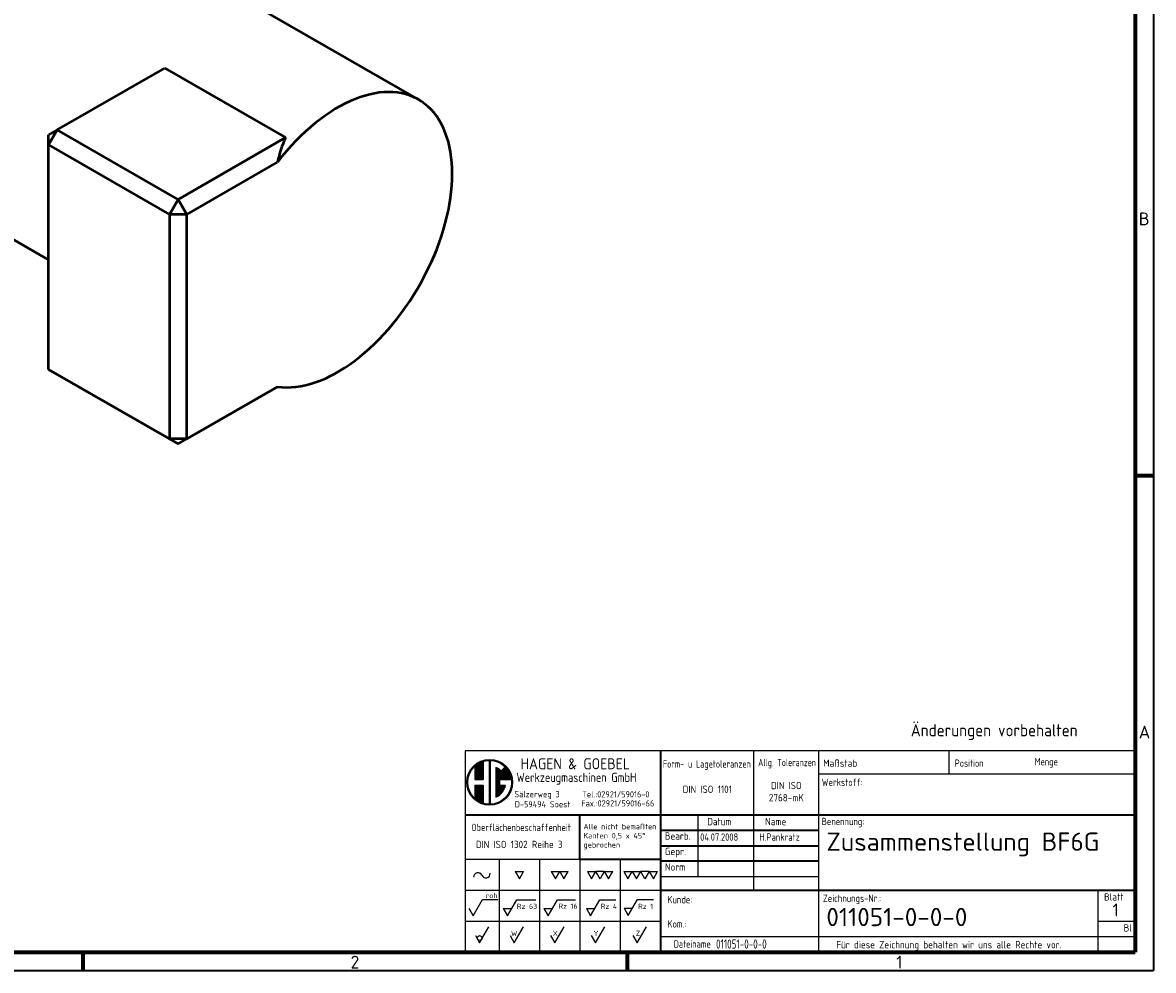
# Model space of a CAD drawing. Header units: millimetres. Extents: x 15 to 3552, y 15 to 3550.
# Tile 4 of 6: x 2626 to 3552, y 15 to 792. Entities that reach past the tile are written whole.
import ezdxf
from ezdxf.enums import TextEntityAlignment as Align

# ---------------------------------------------------------------- set-up
doc = ezdxf.new("R2010")
doc.units = ezdxf.units.MM
doc.header["$LTSCALE"] = 3
doc.layers.get('0').update_dxf_attribs({"lineweight": 25})
for name, color, linetype, lineweight in [('AM_BOR', 7, 'Continuous', 50), ('Rahmen (ISO)', 7, 'Continuous', 70), ('Sichtbar (ISO)', 7, 'Continuous', 50), ('Symbol (ISO)', 7, 'Continuous', 25), ('Titel (ISO)', 7, 'Continuous', 50)]:
    doc.layers.add(name, color=color, linetype=linetype, lineweight=lineweight)
doc.styles.add('ACDINTS_30', font='isocp.shx')
doc.styles.add('ACDINTS_31', font='isocp.shx')
doc.styles.add('ACDINTS_32', font='isocp.shx')
doc.styles.add('ACDINTS_33', font='isocp.shx')
doc.styles.add('ACDINTS_34', font='isocp.shx')
doc.styles.add('ACDINTS_35', font='isocp.shx')
doc.styles.add('ACDINTS_40', font='isocp.shx')
doc.styles.add('ACDINTS_41', font='isocp.shx')
doc.styles.add('Notiztext (DIN)', font='isocpeur.ttf')
doc.styles.get("Standard").update_dxf_attribs({"font": 'ISOCP.shx'})
doc.styles.add('TextStyle32', font='isocp.shx')
doc.styles.add('TextStyle51', font='isocp.shx', dxfattribs={"width": 0.8})
doc.styles.add('TextStyle52', font='isocp.shx', dxfattribs={"width": 0.8})
doc.styles.add('TextStyle53', font='isocp.shx')
doc.styles.add('TextStyle54', font='isocp.shx')
doc.styles.add('TextStyle55', font='isocp.shx', dxfattribs={"width": 0.8})
doc.styles.add('TextStyle56', font='isocp.shx', dxfattribs={"width": 0.8})
doc.styles.add('TextStyle59', font='isocp.shx', dxfattribs={"width": 0.8})
doc.styles.add('TextStyle60', font='isocp.shx', dxfattribs={"width": 0.8})
doc.styles.add('TextStyle61', font='isocp.shx', dxfattribs={"width": 0.8})
doc.styles.add('TextStyle62', font='isocp.shx')
doc.styles.add('TextStyle63', font='isocp.shx')
doc.styles.add('TextStyle64', font='isocp.shx', dxfattribs={"width": 0.8})
doc.styles.add('TextStyle65', font='isocp.shx', dxfattribs={"width": 0.8})

# ---------------------------------------------------------------- blocks, each defined once
blk = doc.blocks.new('Ränder Hagen+Goebel Rahmen')
at = {"layer": 'Rahmen (ISO)', "linetype": 'Continuous', "lineweight": 35}
for p in [(1184, 836), (5, 5)]:
    blk.add_line(p, (1184, 5), dxfattribs=at)
at = {"layer": 'Rahmen (ISO)'}
for p, q in [((1179, 831), (1179, 10)), ((1179, 140.17), (1184, 140.17)), ((10, 10), (1179, 10)), ((891.75, 10), (891.75, 5)), ((1040.38, 10), (1040.38, 5))]:
    blk.add_line(p, q, dxfattribs=at)
at = {"layer": 'Symbol (ISO)', "char_height": 3.5, "style": 'Notiztext (DIN)'}
for s, insert, attachment_point in [('B', (1180, 210.25), 4), ('A', (1180, 70.08), 4), ('2', (966.06, 9), 2), ('1', (1114.69, 9), 2)]:
    blk.add_mtext(s, dxfattribs=dict(at, insert=insert, attachment_point=attachment_point))
blk = doc.blocks.new('Schriftfelder Hagen+Goebel')
at = {"color": 7}
for p, q in [((294.29, 154.82), (111.41, 154.82)), ((111.41, 154.82), (111.41, 99.83)), ((294.29, 99.83), (294.29, 154.82)), ((111.41, 99.83), (294.29, 99.83))]:
    blk.add_line(p, q, dxfattribs=at)
at = {"color": 7, "linetype": 'Continuous', "lineweight": 25}
for p, q in [((114.87, 151.24), (114.87, 147.01)), ((115.13, 151.4), (115.13, 147.01)), ((115.4, 151.54), (115.4, 147.01)), ((115.67, 151.67), (115.67, 147.01)), ((115.93, 151.78), (115.93, 147.01)), ((116.2, 151.88), (116.2, 147.01)), ((116.39, 151.98), (116.39, 147.01)), ((117.99, 152.46), (117.99, 139.96)), ((118.25, 152.46), (118.25, 139.96)), ((114.07, 150.62), (114.07, 147.01)), ((114.34, 150.85), (114.34, 147.01)), ((114.6, 151.05), (114.6, 147.01)), ((119.85, 150.25), (119.85, 142.17)), ((120.12, 150.12), (120.12, 142.3)), ((120.38, 149.97), (120.38, 142.45)), ((120.65, 149.8), (120.65, 142.62)), ((120.92, 149.6), (120.92, 147.01)), ((121.18, 149.36), (121.18, 147.01)), ((121.23, 149.31), (122.36, 150.44)), ((121.45, 149.54), (121.45, 147.01)), ((121.71, 149.8), (121.71, 147.01)), ((121.98, 150.07), (121.98, 147.01)), ((122.25, 150.33), (122.25, 147.01)), ((122.51, 150.25), (122.51, 147.01)), ((122.78, 149.97), (122.78, 147.01)), ((123.04, 149.62), (123.04, 147.01)), ((123.31, 149.2), (123.31, 147.01)), ((123.58, 148.68), (123.58, 147.01)), ((114.07, 147.01), (116.39, 147.01)), ((114.07, 145.41), (114.07, 141.8)), ((114.07, 145.41), (116.39, 145.41)), ((114.34, 145.41), (114.34, 141.57)), ((114.6, 145.41), (114.6, 141.37)), ((114.87, 145.41), (114.87, 141.18)), ((115.13, 145.41), (115.13, 141.02)), ((115.4, 145.41), (115.4, 140.88)), ((115.67, 145.41), (115.67, 140.75)), ((115.93, 145.41), (115.93, 140.64)), ((116.2, 145.41), (116.2, 140.54)), ((116.39, 145.41), (116.39, 140.44)), ((120.78, 147.01), (124.06, 147.01)), ((120.78, 147.01), (120.78, 145.41)), ((120.78, 145.41), (122.44, 145.41)), ((120.92, 145.41), (120.92, 142.82)), ((121.18, 145.41), (121.18, 143.06)), ((121.45, 145.41), (121.45, 143.34)), ((121.71, 145.41), (121.71, 143.68)), ((121.98, 145.41), (121.98, 144.11)), ((122.25, 145.41), (122.25, 144.7)), ((123.84, 147.97), (123.84, 147.01)), ((111.41, 125.21), (142.75, 125.21)), ((120.75, 125.21), (120.75, 99.83)), ((131.75, 125.21), (131.75, 99.83)), ((142.75, 125.21), (142.75, 99.83)), ((153.75, 125.21), (153.75, 99.83)), ((111.41, 116.75), (164.75, 116.75)), ((111.41, 108.29), (164.75, 108.29))]:
    blk.add_line(p, q, dxfattribs=at)
at = {"color": 7, "linetype": 'Continuous', "lineweight": 35}
blk.add_line((142.75, 125.21), (164.75, 125.21), dxfattribs=at)
for p, q in [((125.1, 121.84), (127.41, 121.84)), ((125.1, 121.84), (126.25, 119.84)), ((126.25, 119.84), (127.41, 121.84)), ((134.94, 121.85), (137.25, 121.85)), ((134.94, 121.85), (136.1, 119.85)), ((136.1, 119.85), (137.25, 121.85)), ((137.25, 121.85), (138.41, 119.85)), ((137.25, 121.85), (139.56, 121.85)), ((138.41, 119.85), (139.56, 121.85)), ((144.79, 121.84), (147.1, 121.84)), ((144.79, 121.84), (145.94, 119.84)), ((145.94, 119.84), (147.1, 121.84)), ((148.25, 119.84), (147.1, 121.84)), ((149.41, 121.84), (147.1, 121.84)), ((149.41, 121.84), (148.25, 119.84)), ((149.41, 121.84), (150.56, 119.84)), ((149.41, 121.84), (151.72, 121.84)), ((150.56, 119.84), (151.72, 121.84)), ((154.73, 121.84), (155.88, 119.84)), ((154.73, 121.84), (157.04, 121.84)), ((155.88, 119.84), (157.04, 121.84)), ((157.04, 121.84), (159.35, 121.84)), ((157.04, 121.84), (158.19, 119.84)), ((158.19, 119.84), (159.35, 121.84)), ((161.66, 121.84), (159.35, 121.84)), ((160.5, 119.84), (159.35, 121.84)), ((161.66, 121.84), (160.5, 119.84)), ((161.66, 121.84), (163.97, 121.84)), ((161.66, 121.84), (162.81, 119.84)), ((162.81, 119.84), (163.97, 121.84)), ((112.45, 111.77), (113.6, 109.77)), ((113.6, 109.77), (116.15, 114.17)), ((116.15, 114.17), (120.35, 114.17)), ((121.85, 111.74), (123.01, 109.74)), ((121.85, 111.74), (124.16, 111.74)), ((123.01, 109.74), (125.55, 114.14)), ((125.55, 114.14), (130.76, 114.14)), ((132.92, 111.74), (134.08, 109.74)), ((132.92, 111.74), (135.23, 111.74)), ((134.08, 109.74), (136.62, 114.14)), ((136.62, 114.14), (141.57, 114.14)), ((144.53, 111.7), (146.84, 111.7)), ((144.53, 111.7), (145.69, 109.7)), ((145.69, 109.7), (148.23, 114.1)), ((148.23, 114.1), (152.55, 114.1)), ((154.81, 111.79), (157.12, 111.79)), ((154.81, 111.79), (155.96, 109.79)), ((155.96, 109.79), (158.5, 114.19)), ((158.5, 114.19), (162.82, 114.19)), ((115.4, 102.33), (117.94, 106.73)), ((124.85, 102.33), (127.39, 106.73)), ((135.92, 102.33), (138.46, 106.73)), ((147.01, 102.33), (149.55, 106.73)), ((158.39, 102.33), (160.93, 106.73)), ((114.25, 104.33), (115.4, 102.33)), ((123.7, 104.33), (124.85, 102.33)), ((134.76, 104.33), (135.92, 102.33)), ((145.85, 104.33), (147.01, 102.33)), ((157.23, 104.33), (158.39, 102.33))]:
    blk.add_line(p, q)
at = {"color": 7, "lineweight": 35}
blk.add_line((164.75, 120.98), (164.75, 99.83), dxfattribs=at)
at = {"color": 7, "linetype": 'Continuous', "lineweight": 25}
for radius in [6.25, 5.99]:
    blk.add_circle((118.12, 146.21), radius, dxfattribs=at)
blk.add_circle((115.4, 103.66), 0.667)
for start, end in [(45, 66.8002), (293.1998, 349.5243)]:
    blk.add_arc((118.12, 146.21), 4.39, start, end, dxfattribs=at)
for centre, start, end in [((114.92, 120.36), 21.9122, 185.4858), ((117.09, 121.23), 201.9122, 5.4858)]:
    blk.add_arc(centre, 1.17, start, end)
at = {"layer": 'AM_BOR', "color": 7, "linetype": 'Continuous', "lineweight": 35}
for p, q in [((164.75, 154.82), (164.75, 120.98)), ((111.41, 137.35), (294.29, 137.35)), ((142.75, 125.21), (142.75, 137.35))]:
    blk.add_line(p, q, dxfattribs=at)
at = {"layer": 'AM_BOR', "color": 7, "linetype": 'Continuous', "lineweight": 25}
for p, q in [((190.15, 154.82), (190.15, 116.75)), ((207.93, 154.82), (207.93, 99.83)), ((243.49, 154.82), (243.49, 148.49)), ((207.93, 148.49), (294.29, 148.49)), ((174.91, 137.35), (174.91, 120.43)), ((164.75, 120.43), (207.93, 120.43)), ((284.13, 116.75), (284.13, 99.83)), ((284.13, 108.29), (294.29, 108.29)), ((164.75, 104.06), (294.29, 104.06))]:
    blk.add_line(p, q, dxfattribs=at)
at = {"layer": 'AM_BOR', "color": 7, "lineweight": 35}
blk.add_line((164.75, 116.75), (294.29, 116.75), dxfattribs=at)
at = {"layer": 'Titel (ISO)', "color": 7, "linetype": 'Continuous', "lineweight": 35}
for p, q in [((164.75, 133.12), (207.93, 133.12)), ((164.75, 128.89), (207.93, 128.89)), ((207.93, 124.66), (164.75, 124.66))]:
    blk.add_line(p, q, dxfattribs=at)
at = {"color": 7}
blk.add_text('HAGEN & GOEBEL', height=3, dxfattribs=at).set_placement((126.55, 149.76))
at = {"color": 7, "width": 0.9}
for s, height, p in [('Werkzeugmaschinen GmbH', 2.5, (125.45, 146.3)), ('Sälzerweg 3', 1.7, (124.88, 142.11)), ('Tel.:02921/59016-0', 1.7, (143.38, 142.07)), ('D-59494 Soest', 1.7, (124.99, 139.35)), ('Fax.:02921/59016-66', 1.7, (143.13, 139.6))]:
    blk.add_text(s, height=height, dxfattribs=at).set_placement(p)
at = {"color": 7, "style": 'ACDINTS_30', "width": 0.8}
blk.add_text('Oberflächenbeschaffenheit', height=2, dxfattribs=at).set_placement((113.16, 132.88))
at = {"color": 7, "style": 'ACDINTS_30'}
for s, p in [('Gepr.', (165.95, 126.31)), ('Norm', (165.95, 122.08))]:
    blk.add_text(s, height=2, dxfattribs=at).set_placement(p)
at = {"color": 7, "char_height": 2, "attachment_point": 1, "line_spacing_factor": 0.332}
for s, insert in [('\\fISOCP|b0|i0;\\W0.90;\\H2.0000;Werkstoff:', (208.77, 147.21)), ('\\fISOCP|b0|i0;\\W0.90;\\H2.0000;Benennung:', (208.76, 136.5)), ('\\fISOCP|b0|i0;\\W0.90;\\H2.0000;Zeichnungs-Nr.:', (209.11, 115.53))]:
    blk.add_mtext(s, dxfattribs=dict(at, insert=insert))
at = {"char_height": 1.4}
for s, insert, attachment_point, style in [('roh', (117.1, 114.56), 7, 'ACDINTS_40'), ('Rz 63', (125.53, 111.62), 7, 'ACDINTS_40'), ('Rz 16', (136.89, 111.67), 7, 'ACDINTS_40'), ('Rz 4', (148.45, 111.63), 7, 'ACDINTS_40'), ('Rz 1', (158.63, 111.62), 7, 'ACDINTS_40'), ('W', (125.69, 104.24), 9, 'ACDINTS_41'), ('X', (136.76, 104.25), 9, 'ACDINTS_41'), ('Y', (147.85, 104.24), 9, 'ACDINTS_41'), ('Z', (159.23, 104.26), 9, 'ACDINTS_41')]:
    blk.add_mtext(s, dxfattribs=dict(at, insert=insert, attachment_point=attachment_point, style=style))
at = {"color": 7, "insert": (166.66, 115.16), "char_height": 2, "width": 31.2179, "attachment_point": 1, "line_spacing_factor": 0.996}
blk.add_mtext('\\fISOCP|b0|i0;\\W0.90;\\H2.0000;Kunde:\\P\\PKom.:', dxfattribs=at)
at = {"layer": 'AM_BOR', "color": 7, "style": 'ACDINTS_30'}
for s, width, p in [('Form- u Lagetoleranzen', 0.75, (165.41, 150.21)), ('Allg. Toleranzen', 0.7, (191.43, 150.6)), ('Position', 0.8, (245.09, 150.43)), ('Menge', 0.8, (266.9, 150.83)), ('Dateiname', 0.8, (168.36, 101.05))]:
    blk.add_text(s, height=2, dxfattribs=dict(at, width=width)).set_placement(p)
for s, p in [('Maßstab', (209.15, 150.43)), ('Bearb.', (165.95, 130.54))]:
    blk.add_text(s, height=2, dxfattribs=at).set_placement(p)
at = {"layer": 'AM_BOR', "color": 7, "style": 'ACDINTS_32', "width": 0.983632}
blk.add_text('Datum', height=2, dxfattribs=at).set_placement((180.84, 134.48), align=Align.CENTER)
at = {"layer": 'AM_BOR', "color": 7, "style": 'ACDINTS_31'}
blk.add_text('Name', height=2, dxfattribs=at).set_placement((199.12, 134.48), align=Align.RIGHT)
at = {"layer": 'AM_BOR', "color": 7, "style": 'ACDINTS_32'}
for s, p in [('Blatt', (288.5, 113.9)), ('Bl', (292.31, 105.44))]:
    blk.add_text(s, height=2, dxfattribs=at).set_placement(p, align=Align.CENTER)
at = {"layer": 'AM_BOR', "color": 7, "char_height": 2, "line_spacing_factor": 0.332}
for s, insert, attachment_point, style in [('DIN ISO 1101', (177.55, 143.3), 8, 'ACDINTS_34'), ('DIN ISO 1302 Reihe 3', (114.36, 130.23), 1, 'ACDINTS_33'), ('Für diese Zeichnung behalten wir uns alle Rechte vor.', (212.76, 102.85), 1, 'ACDINTS_33')]:
    blk.add_mtext(s, dxfattribs=dict(at, insert=insert, attachment_point=attachment_point, style=style))
at = {"layer": 'AM_BOR', "color": 7, "line_spacing_factor": 0.996}
for s, insert, char_height, width, attachment_point, style in [('DIN ISO 2768-mK', (199.12, 141), 2, 15.0375, 8, 'ACDINTS_34'), (' \\PAlle nicht bemaßten Kanten 0,5 x 45° gebrochen', (143.71, 137.35), 1.5, 20.5101, 1, 'ACDINTS_35')]:
    blk.add_mtext(s, dxfattribs=dict(at, insert=insert, char_height=char_height, width=width, attachment_point=attachment_point, style=style))
at = {"layer": 'AM_BOR', "color": 7}
for tag, p, height, style, width in [('Maßstab:', (223.33, 149.84), 3.5, 'TextStyle64', 0.8), ('Positionsnummer', (254.96, 149.95), 3.5, 'TextStyle61', 0.8), ('Menge', (277.56, 149.84), 3.5, 'TextStyle60', 0.8), ('Material', (224.04, 143.99), 3, 'TextStyle52', 0.8), ('Halbzeug_(1.Zeile)', (261.93, 144.06), 3, 'TextStyle56', 0.8), ('Material_(2.Zeile)', (224.02, 139.81), 3, 'TextStyle51', 0.8), ('Halbzeug_(2.Zeile)', (261.93, 139.78), 3, 'TextStyle55', 0.8), ('ERSTELLUNGSDATUM', (175.59, 130.24), 2, 'TextStyle63', 0.9), ('AUTOR', (191.76, 130.24), 2, 'TextStyle62', 0.9), ('KONTROLLDATUM', (175.75, 126.01), 2, 'TextStyle53', 0.9), ('KONTROLLIERT_VON', (192.23, 126.32), 2, 'TextStyle54', 0.9), ('Beschreibung_2', (213.59, 121), 3.5, 'TextStyle59', 0.8), ('DATEINAME', (179.92, 100.78), 2.5, 'TextStyle65', 0.8)]:
    blk.add_attdef(tag, p, '', height=height, dxfattribs=dict(at, style=style, width=width))
at = {"layer": 'AM_BOR', "color": 7, "style": 'TextStyle32'}
blk.add_attdef('Plot-Datum', text='', height=3, dxfattribs=at).set_placement((288.92, 100.24), align=Align.CENTER)
at = {"layer": 'Titel (ISO)', "style": 'Notiztext (DIN)'}
blk.add_attdef('TITEL', text='', height=5, dxfattribs=at).set_placement((210.05, 129.99), align=Align.MIDDLE_LEFT)
at = {"layer": 'Titel (ISO)', "color": 7, "style": 'Notiztext (DIN)'}
blk.add_attdef('BAUTEILNUMMER', text='', height=5, dxfattribs=at).set_placement((210.03, 109.41), align=Align.MIDDLE_LEFT)
at = {"layer": 'Titel (ISO)', "style": 'Notiztext (DIN)'}
blk.add_attdef('Blattnummer', text='', height=3.5, dxfattribs=at).set_placement((290.13, 111.34), align=Align.MIDDLE_CENTER)

msp = doc.modelspace()

# ---------------------------------------------------------------- linework, layer by layer
at = {"layer": 'Sichtbar (ISO)'}
for p, q in [((2950.29, 728.46), (2526.02, 972.78)), ((2654.35, 703.61), (2742.39, 754.3)), ((2742.39, 754.3), (2841.39, 697.29)), ((2647.28, 597.15), (2393.78, 743.13)), ((2654.35, 703.61), (2647.28, 699.5)), ((2647.28, 691.36), (2654.35, 703.61)), ((2647.28, 691.36), (2647.28, 699.5)), ((2753.35, 646.6), (2654.35, 703.61)), ((2841.39, 697.29), (2753.35, 646.6)), ((2647.28, 507.41), (2647.28, 691.36)), ((2647.28, 691.36), (2746.28, 634.35)), ((2760.42, 634.35), (2834.67, 677.11)), ((2753.35, 646.6), (2746.28, 634.35)), ((2760.42, 634.35), (2753.35, 646.6)), ((2760.42, 634.35), (2746.28, 634.35)), ((2746.28, 634.35), (2746.28, 450.4)), ((2760.42, 450.4), (2760.42, 634.35)), ((2647.28, 507.41), (2654.35, 503.31)), ((2746.28, 450.4), (2647.28, 507.41)), ((2654.35, 503.31), (2753.35, 446.3)), ((2753.35, 446.3), (2834.71, 493.15)), ((2834.67, 493.16), (2760.42, 450.4)), ((2760.42, 450.4), (2746.28, 450.4)), ((2753.35, 446.3), (2746.28, 450.4)), ((2753.35, 446.3), (2760.42, 450.4))]:
    msp.add_line(p, q, dxfattribs=at)
for centre, major_axis, ratio, start_param, end_param in [((2884.16, 613.64), (-66.12, -114.82), 0.578093, 0.226865, 4.481656), ((2963.71, 567.83), (-93.78, 162.23), 0.576978, 0.390033, 0.555632)]:
    msp.add_ellipse(centre, major_axis=major_axis, ratio=ratio, start_param=start_param, end_param=end_param, dxfattribs=at)

# ---------------------------------------------------------------- block references
at = {"xscale": 3, "yscale": 3, "zscale": 3}
msp.add_blockref('Ränder Hagen+Goebel Rahmen', (0, 0), dxfattribs=at)
msp.add_blockref('Schriftfelder Hagen+Goebel', (2654.12, -269.49), dxfattribs=at).add_auto_attribs({'Blattnummer': '1 ', 'TITEL': 'Zusammenstellung BF6G', 'BAUTEILNUMMER': '011051-0-0-0 ', 'AUTOR': 'H.Pankratz', 'ERSTELLUNGSDATUM': '04.07.2008', 'DATEINAME': '011051-0-0-0 '})

# ---------------------------------------------------------------- texts
at = {"insert": (3353.4, 216.78), "char_height": 10, "width": 181.4178, "attachment_point": 1}
msp.add_mtext('{\\fISOCP2_IV25|b1|i0|c0|p2;Änderungen vorbehalten}', dxfattribs=at)

doc.saveas('drawing.dxf')
